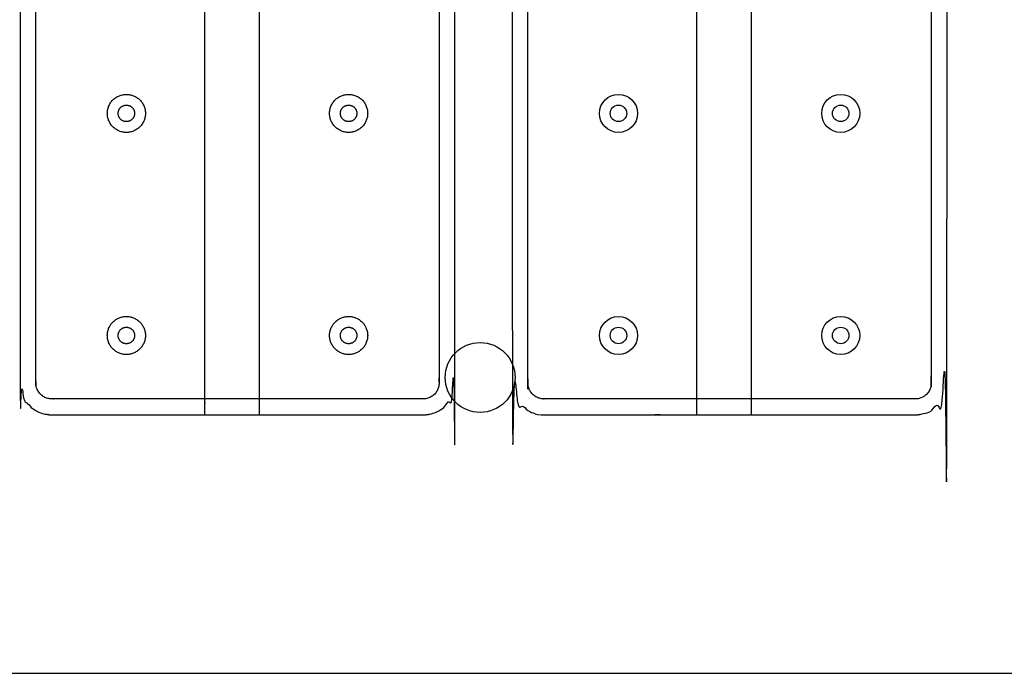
# Model space of a CAD drawing. Header units: millimetres. Extents: x -2435 to 1775, y -250 to 1540.
# Tile 2 of 60: x -2122 to -1812, y 144 to 350. Entities that reach past the tile are written whole.
import ezdxf

# ---------------------------------------------------------------- set-up
doc = ezdxf.new("R2010")
doc.units = ezdxf.units.MM
doc.header["$MEASUREMENT"] = 0
doc.layers.add('Work layer', color=254, linetype='Continuous', true_color=0xdddddd)

msp = doc.modelspace()

# ---------------------------------------------------------------- linework, layer by layer
at = {"layer": 'Work layer'}
for points in [[(-2434.577, 143.741), (-1501.884, 143.741), (-1501.884, 1539.971), (-2434.577, 1539.971)], [(-1891.615, 225.217), (-1891.615, 835.217), (-1908.915, 835.217), (-1908.915, 225.217)], [(-2046.615, 225.217), (-2046.615, 555.217), (-2063.915, 555.217), (-2063.915, 225.217)]]:
    msp.add_lwpolyline(points, close=True, dxfattribs=at)
for centre, radius in [((-1933.535, 320.217), 6), ((-1863.535, 320.217), 6), ((-1933.535, 320.217, -6), 2.6), ((-1863.535, 320.217, -6), 2.6), ((-1933.535, 250.217), 6), ((-1863.535, 250.217), 6), ((-1933.535, 250.217, -6), 2.6), ((-1863.535, 250.217, -6), 2.6), ((-1977.11, 236.983), 11)]:
    msp.add_circle(centre, radius, dxfattribs=at)
for points, weights, knots in [([(-1840.035, 225.217), (-1898.535, 225.217), (-1957.035, 225.217), (-1967.035, 225.217, -3), (-1967.035, 235.217, -3), (-1967.035, 530.217, -3), (-1967.035, 825.217, -3), (-1967.035, 835.217, -3), (-1957.035, 835.217), (-1898.535, 835.217), (-1840.035, 835.217), (-1830.035, 835.217, -3), (-1830.035, 825.217, -3), (-1830.035, 530.217, -3), (-1830.035, 235.217, -3), (-1830.035, 225.217, -3), (-1840.035, 225.217)], [1, 1, 1, 0.707106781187, 1, 1, 1, 0.707106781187, 1, 1, 1, 0.707106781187, 1, 1, 1, 0.707106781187, 1], [-565.9911486, -565.9911486, -565.9911486, -448.9911486, -448.9911486, -291.3582588, -291.3582588, -274.6328898, -274.6328898, -117, -117, 0, 0, 157.6328898, 157.6328898, 174.3582588, 174.3582588, 331.9911486, 331.9911486, 331.9911486]), ([(-1840.035, 230.217), (-1835.035, 230.217), (-1835.035, 235.217), (-1835.035, 530.217), (-1835.035, 825.217), (-1835.035, 830.217), (-1840.035, 830.217), (-1898.535, 830.217), (-1957.035, 830.217), (-1962.035, 830.217), (-1962.035, 825.217), (-1962.035, 530.217), (-1962.035, 235.217), (-1962.035, 230.217), (-1957.035, 230.217), (-1898.535, 230.217), (-1840.035, 230.217)], [1, 0.707106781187, 1, 1, 1, 0.707106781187, 1, 1, 1, 0.707106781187, 1, 1, 1, 0.707106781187, 1, 1, 1], [0, 0, 0, 7.8539816, 7.8539816, 597.8539816, 597.8539816, 605.7079633, 605.7079633, 722.7079633, 722.7079633, 730.5619449, 730.5619449, 1320.5619449, 1320.5619449, 1328.4159265, 1328.4159265, 1445.4159265, 1445.4159265, 1445.4159265]), ([(-1995.035, 225.217), (-2053.535, 225.217), (-2112.035, 225.217), (-2122.035, 225.217, -3), (-2122.035, 235.217, -3), (-2122.035, 390.217, -3), (-2122.035, 545.217, -3), (-2122.035, 555.217, -3), (-2112.035, 555.217), (-2053.535, 555.217), (-1995.035, 555.217), (-1985.035, 555.217, -3), (-1985.035, 545.217, -3), (-1985.035, 390.217, -3), (-1985.035, 235.217, -3), (-1985.035, 225.217, -3), (-1995.035, 225.217)], [1, 1, 1, 0.707106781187, 1, 1, 1, 0.707106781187, 1, 1, 1, 0.707106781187, 1, 1, 1, 0.707106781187, 1], [-565.9911486, -565.9911486, -565.9911486, -448.9911486, -448.9911486, -291.3582588, -291.3582588, -274.6328898, -274.6328898, -117, -117, 0, 0, 157.6328898, 157.6328898, 174.3582588, 174.3582588, 331.9911486, 331.9911486, 331.9911486]), ([(-1995.035, 230.217), (-1990.035, 230.217), (-1990.035, 235.217), (-1990.035, 390.217), (-1990.035, 545.217), (-1990.035, 550.217), (-1995.035, 550.217), (-2053.535, 550.217), (-2112.035, 550.217), (-2117.035, 550.217), (-2117.035, 545.217), (-2117.035, 390.217), (-2117.035, 235.217), (-2117.035, 230.217), (-2112.035, 230.217), (-2053.535, 230.217), (-1995.035, 230.217)], [1, 0.707106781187, 1, 1, 1, 0.707106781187, 1, 1, 1, 0.707106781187, 1, 1, 1, 0.707106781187, 1, 1, 1], [0, 0, 0, 7.8539816, 7.8539816, 317.8539816, 317.8539816, 325.7079633, 325.7079633, 442.7079633, 442.7079633, 450.5619449, 450.5619449, 760.5619449, 760.5619449, 768.4159265, 768.4159265, 885.4159265, 885.4159265, 885.4159265]), ([(-2088.535, 326.217), (-2094.535, 326.217), (-2094.535, 320.217), (-2094.535, 314.217), (-2088.535, 314.217), (-2082.535, 314.217), (-2082.535, 320.217), (-2082.535, 326.217), (-2088.535, 326.217)], [1, 0.707106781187, 1, 0.707106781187, 1, 0.707106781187, 1, 0.707106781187, 1], [0, 0, 0, 9.424778, 9.424778, 18.8495559, 18.8495559, 28.2743339, 28.2743339, 37.6991118, 37.6991118, 37.6991118]), ([(-2018.535, 326.217), (-2024.535, 326.217), (-2024.535, 320.217), (-2024.535, 314.217), (-2018.535, 314.217), (-2012.535, 314.217), (-2012.535, 320.217), (-2012.535, 326.217), (-2018.535, 326.217)], [1, 0.707106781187, 1, 0.707106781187, 1, 0.707106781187, 1, 0.707106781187, 1], [0, 0, 0, 9.424778, 9.424778, 18.8495559, 18.8495559, 28.2743339, 28.2743339, 37.6991118, 37.6991118, 37.6991118]), ([(-2088.535, 322.817, -6), (-2091.135, 322.817, -6), (-2091.135, 320.217, -6), (-2091.135, 317.617, -6), (-2088.535, 317.617, -6), (-2085.935, 317.617, -6), (-2085.935, 320.217, -6), (-2085.935, 322.817, -6), (-2088.535, 322.817, -6)], [1, 0.707106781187, 1, 0.707106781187, 1, 0.707106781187, 1, 0.707106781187, 1], [0, 0, 0, 4.0840704, 4.0840704, 8.1681409, 8.1681409, 12.2522113, 12.2522113, 16.3362818, 16.3362818, 16.3362818]), ([(-2018.535, 322.817, -6), (-2021.135, 322.817, -6), (-2021.135, 320.217, -6), (-2021.135, 317.617, -6), (-2018.535, 317.617, -6), (-2015.935, 317.617, -6), (-2015.935, 320.217, -6), (-2015.935, 322.817, -6), (-2018.535, 322.817, -6)], [1, 0.707106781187, 1, 0.707106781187, 1, 0.707106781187, 1, 0.707106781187, 1], [0, 0, 0, 4.0840704, 4.0840704, 8.1681409, 8.1681409, 12.2522113, 12.2522113, 16.3362818, 16.3362818, 16.3362818]), ([(-2088.535, 256.217), (-2094.535, 256.217), (-2094.535, 250.217), (-2094.535, 244.217), (-2088.535, 244.217), (-2082.535, 244.217), (-2082.535, 250.217), (-2082.535, 256.217), (-2088.535, 256.217)], [1, 0.707106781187, 1, 0.707106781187, 1, 0.707106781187, 1, 0.707106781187, 1], [0, 0, 0, 9.424778, 9.424778, 18.8495559, 18.8495559, 28.2743339, 28.2743339, 37.6991118, 37.6991118, 37.6991118]), ([(-2018.535, 256.217), (-2024.535, 256.217), (-2024.535, 250.217), (-2024.535, 244.217), (-2018.535, 244.217), (-2012.535, 244.217), (-2012.535, 250.217), (-2012.535, 256.217), (-2018.535, 256.217)], [1, 0.707106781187, 1, 0.707106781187, 1, 0.707106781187, 1, 0.707106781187, 1], [0, 0, 0, 9.424778, 9.424778, 18.8495559, 18.8495559, 28.2743339, 28.2743339, 37.6991118, 37.6991118, 37.6991118]), ([(-2088.535, 252.817, -6), (-2091.135, 252.817, -6), (-2091.135, 250.217, -6), (-2091.135, 247.617, -6), (-2088.535, 247.617, -6), (-2085.935, 247.617, -6), (-2085.935, 250.217, -6), (-2085.935, 252.817, -6), (-2088.535, 252.817, -6)], [1, 0.707106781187, 1, 0.707106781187, 1, 0.707106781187, 1, 0.707106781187, 1], [0, 0, 0, 4.0840704, 4.0840704, 8.1681409, 8.1681409, 12.2522113, 12.2522113, 16.3362818, 16.3362818, 16.3362818]), ([(-2018.535, 252.817, -6), (-2021.135, 252.817, -6), (-2021.135, 250.217, -6), (-2021.135, 247.617, -6), (-2018.535, 247.617, -6), (-2015.935, 247.617, -6), (-2015.935, 250.217, -6), (-2015.935, 252.817, -6), (-2018.535, 252.817, -6)], [1, 0.707106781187, 1, 0.707106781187, 1, 0.707106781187, 1, 0.707106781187, 1], [0, 0, 0, 4.0840704, 4.0840704, 8.1681409, 8.1681409, 12.2522113, 12.2522113, 16.3362818, 16.3362818, 16.3362818])]:
    msp.add_rational_spline(points, weights, degree=2, knots=knots, dxfattribs=at)
msp.add_open_spline([(-2063.815, 229.117), (-2063.815, 229.667), (-2063.815, 230.217), (-2063.815, 390.767), (-2063.815, 551.317)], degree=2, knots=[898.3811232, 898.3811232, 898.3811232, 898.6248948, 898.6248948, 900.8144072, 900.8144072, 900.8144072], dxfattribs=at)

doc.saveas('drawing.dxf')
